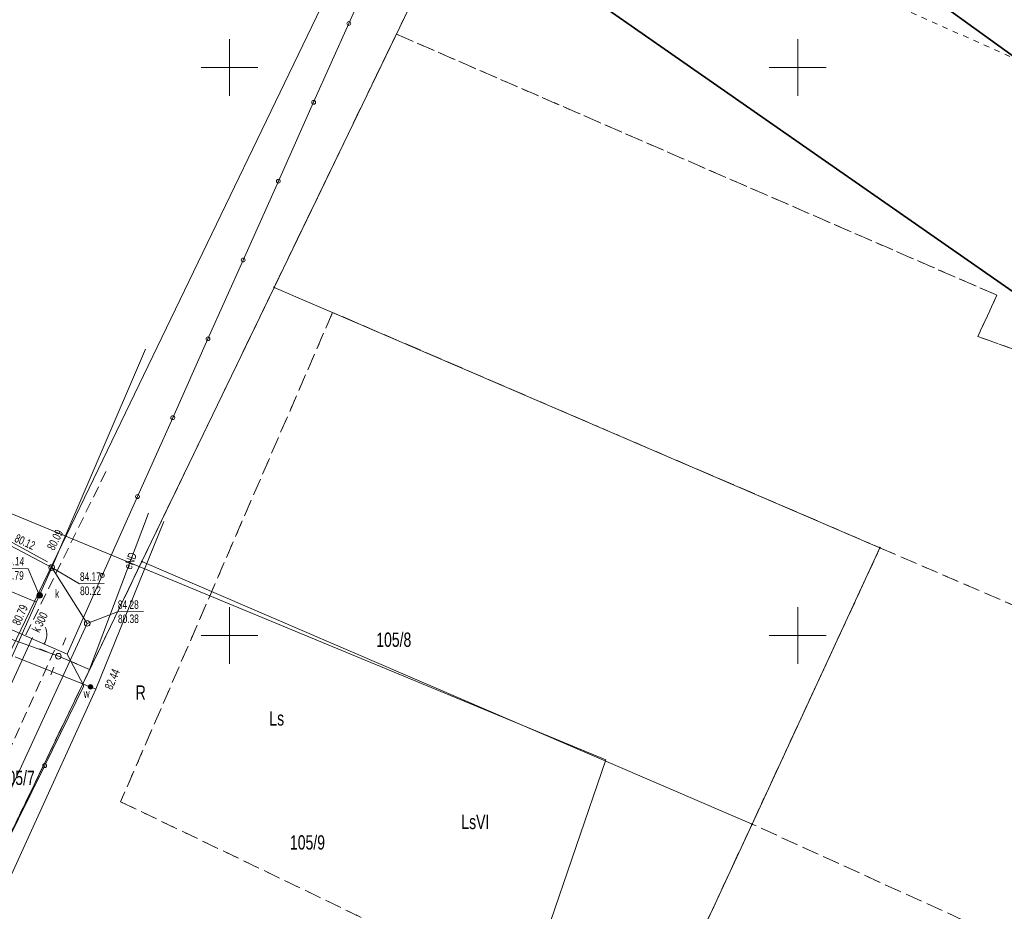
# Model space of a CAD drawing. Header units: metres. Extents: x -1013 to 1491425, y -5789533 to 1032.
# Tile 62 of 66: x 130 to 216, y -10 to 69. Entities that reach past the tile are written whole.
import ezdxf
from ezdxf.xclip import XClip

# ---------------------------------------------------------------- set-up
doc = ezdxf.new("R2010")
doc.units = ezdxf.units.M
doc.header["$MEASUREMENT"] = 0
doc.header["$XCLIPFRAME"] = 0
for name, pattern in [('2_KTCR02', [1.5, 1, -0.5]), ('GUK', [2, 1.5, -0.5]), ('GUZ', [1, 0.5, -0.5])]:
    doc.linetypes.add(name, pattern=pattern)
doc.layers.add('700-L Mapa 1_500 dwg', color=7, linetype='Continuous')
doc.layers.add('708-L Opisy sytuacji 1_500 do legendy', color=7, linetype='Continuous')
for name, color, linetype, lineweight in [('703-L Płaszczyzny podejścia 2D3', 152, 'Continuous', 30), ('703-L Płaszczyzny podejścia 2D38', 171, 'Continuous', 35), ('708-L Opisy sytuacji 1_500 do legendy1', 7, 'Continuous', 13), ('708-L Opisy sytuacji 1_500 do legendy85', 1, 'Continuous', 25), ('GN.6640.3638.2023_9_Dzialki7', 9, 'Continuous', 18), ('GN.6640.3638.2023_9_K1_BDOT_T_77', 9, 'Continuous', 18), ('GN.6640.3638.2023_9_Kontury90', 9, 'Continuous', 18), ('GN.6640.3638.2023_9_KTCR_D_L_17', 9, 'Continuous', 18), ('GN.6640.3638.2023_9_KTKR_D_L_07', 9, 'Continuous', 18), ('GN.6640.3638.2023_9_KTOK_L_47', 9, 'Continuous', 18), ('GN.6640.3638.2023_9_Numery_dzialek7', 9, 'Continuous', 18), ('GN.6640.3638.2023_9_Numery_konturow90', 9, 'Continuous', 18), ('GN.6640.3638.2023_9_Numery_uzytkow7', 9, 'Continuous', 18), ('GN.6640.3638.2023_9_PODZIAL_SEKCYJNY_L_07', 9, 'Continuous', 18), ('GN.6640.3638.2023_9_Punkty7', 9, 'Continuous', 18), ('GN.6640.3638.2023_9_SUPE_D_L_31', 9, 'Continuous', 18), ('GN.6640.3638.2023_9_SUPE_E_T_31', 9, 'Continuous', 18), ('GN.6640.3638.2023_9_SUPK_D_L_434', 9, 'Continuous', 18), ('GN.6640.3638.2023_9_SUPK_E_T_434', 9, 'Continuous', 18), ('GN.6640.3638.2023_9_SUPW_D_L_05', 9, 'Continuous', 18), ('GN.6640.3638.2023_9_SUSM_D_T_07', 9, 'Continuous', 18), ('GN.6640.3638.2023_9_SUSM_D_T_37', 9, 'Continuous', 18), ('GN.6640.3638.2023_9_SUTK_T_034', 9, 'Continuous', 18), ('GN.6640.3638.2023_9_SUTW_T_05', 9, 'Continuous', 18), ('GN.6640.3638.2023_9_SUUK_D_T_234', 9, 'Continuous', 18), ('GN.6640.3638.2023_9_SUUK_D_T_97', 9, 'Continuous', 18), ('GN.6640.3638.2023_9_SUUK_E_T_77', 9, 'Continuous', 18), ('GN.6640.3638.2023_9_SUUW_D_T_77', 9, 'Continuous', 18), ('GN.6640.3638.2023_9_SUUW_E_T_57', 9, 'Continuous', 18), ('GN.6640.3638.2023_9_Uzytki7', 9, 'Continuous', 18), ('GN.6640.3638.2023_9_ZAKRES_L_03', 9, 'Continuous', 18)]:
    doc.layers.add(name, color=color, linetype=linetype, lineweight=lineweight)
doc.styles.add('STYL_AUTOMATYCZNY_1', font='arial.ttf', dxfattribs={"width": 0.7})
doc.styles.add('STYL_AUTOMATYCZNY_2', font='arial.ttf')
doc.dimstyles.new('STYL_AUTOMATYCZNY__3', dxfattribs={"dimtxt": 1.25, "dimasz": 0.917874, "dimexe": 0.18, "dimexo": 0.04, "dimgap": 0, "dimtad": 1, "dimtih": 1, "dimtoh": 1, "dimzin": 0, "dimdsep": 46, "dimtxsty": 'STYL_AUTOMATYCZNY_2', "dimblk": 'ARROWHEAD_8', "dimblk1": 'ARROWHEAD_8', "dimblk2": 'ARROWHEAD_8', "dimcen": 0.09, "dimclrd": 7, "dimclre": 7, "dimclrt": 1, "dimazin": 0, "dimtfac": 1, "dimtdec": 4, "dimtmove": 0, "dimatfit": 3, "dimfxl": 1, "dimtolj": 1, "dimtzin": 0, "dimarcsym": 0})

# ---------------------------------------------------------------- blocks, each defined once
blk = doc.blocks.new('Rysunek_1_9', base_point=(-7447251.91, -5789835.327))
at = {"layer": 'GN.6640.3638.2023_9_Dzialki7', "color": 9, "linetype": 'Continuous', "lineweight": 18}
for p, q in [((170.06, 98.813), (118.53, -7.997)), ((152.02, 45.323), (171.51, 85.713)), ((152.02, 45.323), (140.38, 21.183)), ((205.33, 22.393), (152.02, 45.323)), ((194.07, -1.927), (205.33, 22.393)), ((140.38, 21.183), (124.93, -10.817)), ((140.38, 21.183), (194.07, -1.927)), ((181.67, -28.697), (194.07, -1.927))]:
    blk.add_line(p, q, dxfattribs=at)
at = {"layer": 'GN.6640.3638.2023_9_K1_BDOT_T_77', "color": 9, "linetype": 'Continuous', "lineweight": 18}
blk.add_arc((130.52, 14.77), 1.5, 325.52216, 25.52262, dxfattribs=at)
at = {"layer": 'GN.6640.3638.2023_9_Kontury90', "color": 9, "linetype": 'GUK', "lineweight": 18}
for p, q in [((152.02, 45.323), (162.77, 67.613)), ((162.77, 67.613), (215.62, 44.633)), ((124.93, -10.817), (152.02, 45.323)), ((215.62, 44.633), (213.94, 40.993)), ((157.16, 43.113), (138.51, 0.043)), ((205.33, 22.393), (157.16, 43.113)), ((213.94, 40.993), (268.52, 21.673)), ((194.07, -1.927), (205.33, 22.393)), ((205.33, 22.393), (243.37, 6.033)), ((138.51, 0.043), (184.7, -22.167)), ((184.7, -22.167), (194.07, -1.927)), ((230.83, -18.657), (194.07, -1.927))]:
    blk.add_line(p, q, dxfattribs=at)
at = {"layer": 'GN.6640.3638.2023_9_KTCR_D_L_17', "color": 9, "linetype": '2_KTCR02', "lineweight": 18}
for p, q in [((130.173, 14.745), (137.42, 29.517)), ((128.567, 4.273), (132.782, 13.603))]:
    blk.add_line(p, q, dxfattribs=at)
at = {"layer": 'GN.6640.3638.2023_9_KTKR_D_L_07', "color": 9, "linetype": 'Continuous', "lineweight": 18}
blk.add_line((130.765, 14.489), (120.09, -8.397), dxfattribs=at)
at = {"layer": 'GN.6640.3638.2023_9_KTOK_L_47', "color": 9, "linetype": 'Continuous', "lineweight": 18}
for p, q in [((161.686, 75.493), (158.587, 68.552)), ((158.587, 68.552), (155.489, 61.61)), ((155.489, 61.61), (152.39, 54.669)), ((152.39, 54.669), (149.291, 47.727)), ((149.291, 47.727), (146.192, 40.786)), ((146.192, 40.786), (143.093, 33.845)), ((143.093, 33.845), (139.994, 26.903)), ((139.994, 26.903), (136.895, 19.962)), ((136.895, 19.962), (133.796, 13.02)), ((127.389, 15.85), (133.796, 13.02)), ((133.796, 13.02), (135.276, 10.24)), ((131.828, 3.222), (135.276, 10.24)), ((128.38, -3.796), (131.828, 3.222))]:
    blk.add_line(p, q, dxfattribs=at)
for centre in [(158.587, 68.552), (155.489, 61.61), (152.39, 54.669), (149.291, 47.727), (146.192, 40.786), (143.093, 33.845), (139.994, 26.903), (136.895, 19.962), (131.828, 3.222)]:
    blk.add_circle(centre, 0.17, dxfattribs=at)
at = {"layer": 'GN.6640.3638.2023_9_PODZIAL_SEKCYJNY_L_07', "color": 9, "linetype": 'Continuous', "lineweight": 18}
for p, q in [((148.09, 62.173), (148.09, 67.173)), ((198.09, 62.173), (198.09, 67.173)), ((145.59, 64.673), (150.59, 64.673)), ((195.59, 64.673), (200.59, 64.673)), ((148.09, 12.173), (148.09, 17.173)), ((198.09, 12.173), (198.09, 17.173)), ((145.59, 14.673), (150.59, 14.673)), ((195.59, 14.673), (200.59, 14.673))]:
    blk.add_line(p, q, dxfattribs=at)
at = {"layer": 'GN.6640.3638.2023_9_Punkty7', "color": 9, "linetype": 'Continuous', "lineweight": 18}
for centre in [(152.02, 45.323), (205.33, 22.393), (140.38, 21.183), (194.07, -1.927)]:
    blk.add_circle(centre, 0.045, dxfattribs=at)
at = {"layer": 'GN.6640.3638.2023_9_SUPE_D_L_31', "color": 9, "linetype": 'Continuous', "lineweight": 18}
for p, q in [((135.765, 11.684), (140.969, 25.442)), ((123.603, 16.229), (133.027, 12.845)), ((133.027, 12.845), (135.765, 11.684))]:
    blk.add_line(p, q, dxfattribs=at)
at = {"layer": 'GN.6640.3638.2023_9_SUPK_D_L_434', "color": 9, "linetype": 'Continuous', "lineweight": 18}
for p, q in [((132.442, 20.651), (140.698, 39.891)), ((132.068, 21.169), (117.924, 28.82)), ((131.093, 17.602), (109.297, 26.799)), ((124.231, 24.994), (132.442, 20.651)), ((127.598, 9.836), (132.442, 20.651)), ((132.442, 20.651), (135.567, 15.743)), ((124.987, -7.214), (135.567, 15.743))]:
    blk.add_line(p, q, dxfattribs=at)
at = {"layer": 'GN.6640.3638.2023_9_SUPW_D_L_05', "color": 9, "linetype": 'Continuous', "lineweight": 18}
for p, q in [((136.338, 9.958), (142.314, 24.711)), ((136.338, 9.958), (129.237, 12.788)), ((130.359, -3.125), (136.338, 9.958)), ((120.343, -25.138), (130.359, -3.125))]:
    blk.add_line(p, q, dxfattribs=at)
at = {"layer": 'GN.6640.3638.2023_9_SUSM_D_T_07', "color": 9, "linetype": 'Continuous', "lineweight": 18}
for p, q in [((133.422, 13.818), (133.685, 14.466)), ((132.054, 13.24), (131.406, 13.503)), ((134, 12.45), (134.649, 12.186)), ((132.632, 11.872), (132.369, 11.223))]:
    blk.add_line(p, q, dxfattribs=at)
at = {"layer": 'GN.6640.3638.2023_9_SUSM_D_T_37', "color": 9, "linetype": 'Continuous', "lineweight": 18}
blk.add_circle((133.027, 12.845), 0.25, dxfattribs=at)
at = {"layer": 'GN.6640.3638.2023_9_SUTK_T_034', "color": 9, "linetype": 'Continuous', "lineweight": 18}
for p, q in [((128.138, 20.638), (130.363, 20.557)), ((131.379, 18.194), (130.363, 20.557)), ((132.442, 20.651), (134.902, 19.229)), ((134.902, 19.229), (137.047, 19.244)), ((135.567, 15.743), (138.24, 16.762)), ((138.24, 16.762), (140.52, 16.778))]:
    blk.add_line(p, q, dxfattribs=at)
at = {"layer": 'GN.6640.3638.2023_9_SUUK_D_T_234', "color": 9, "linetype": 'Continuous', "lineweight": 18}
for centre in [(132.442, 20.651), (135.567, 15.743)]:
    blk.add_circle(centre, 0.25, dxfattribs=at)
at = {"layer": 'GN.6640.3638.2023_9_SUUK_D_T_97', "color": 9, "linetype": 'Continuous', "lineweight": 18}
for radius in [0.25, 0.225, 0.2, 0.175, 0.15, 0.125, 0.1, 0.075, 0.05, 0.025, 0.00715]:
    blk.add_circle((131.379, 18.206), radius, dxfattribs=at)
at = {"layer": 'GN.6640.3638.2023_9_SUUW_D_T_77', "color": 9, "linetype": 'Continuous', "lineweight": 18}
for radius in [0.2, 0.175, 0.15, 0.125, 0.1, 0.075, 0.05, 0.025, 0.00715]:
    blk.add_circle((135.852, 10.151), radius, dxfattribs=at)
at = {"layer": 'GN.6640.3638.2023_9_Uzytki7', "color": 9, "linetype": 'GUZ', "lineweight": 18}
for p, q in [((162.77, 67.613), (171.51, 85.713)), ((171.51, 85.713), (223.88, 62.503)), ((152.02, 45.323), (162.77, 67.613)), ((215.62, 44.633), (162.77, 67.613)), ((124.93, -10.817), (152.02, 45.323)), ((213.94, 40.993), (215.62, 44.633)), ((157.16, 43.113), (138.51, 0.043)), ((205.33, 22.393), (157.16, 43.113)), ((268.52, 21.673), (213.94, 40.993)), ((194.07, -1.927), (205.33, 22.393)), ((205.33, 22.393), (243.37, 6.033)), ((138.51, 0.043), (184.7, -22.167)), ((184.7, -22.167), (194.07, -1.927)), ((230.83, -18.657), (194.07, -1.927))]:
    blk.add_line(p, q, dxfattribs=at)
at = {"layer": 'GN.6640.3638.2023_9_ZAKRES_L_03', "color": 9, "linetype": 'Continuous', "lineweight": 18}
for p, q in [((181.21, 3.743), (-51.77, 100.203)), ((139.72, -117.497), (181.21, 3.743))]:
    blk.add_line(p, q, dxfattribs=at)
at = {"layer": 'GN.6640.3638.2023_9_Numery_dzialek7', "color": 9, "linetype": 'Continuous', "lineweight": 18, "char_height": 1.26, "attachment_point": 4, "style": 'STYL_AUTOMATYCZNY_1'}
for s, insert in [('\\A1;{\\pql;\\fArial|b0|i0|c238|p0;\\W0.700000;105/8}', (161.002, 14.296)), ('\\A1;{\\pql;\\fArial|b0|i0|c238|p0;\\W0.700000;105/7}', (127.867, 2.138)), ('\\A1;{\\pql;\\fArial|b0|i0|c238|p0;\\W0.700000;105/9}', (153.408, -3.55))]:
    blk.add_mtext(s, dxfattribs=dict(at, insert=insert))
at = {"layer": 'GN.6640.3638.2023_9_Numery_konturow90', "color": 9, "linetype": 'Continuous', "lineweight": 18, "insert": (168.49, -1.107), "char_height": 1.26, "attachment_point": 1, "style": 'STYL_AUTOMATYCZNY_1'}
blk.add_mtext('\\A1;{\\pql;\\fArial|b0|i0|c238|p0;\\W0.700000;LsVI}', dxfattribs=at)
at = {"layer": 'GN.6640.3638.2023_9_Numery_uzytkow7', "color": 9, "linetype": 'Continuous', "lineweight": 18, "char_height": 1.26, "attachment_point": 1, "style": 'STYL_AUTOMATYCZNY_1'}
for s, insert in [('\\A1;{\\pql;\\fArial|b0|i0|c238|p0;\\W0.700000;R}', (139.831, 10.284)), ('\\A1;{\\pql;\\fArial|b0|i0|c238|p0;\\W0.700000;Ls}', (151.594, 8.005))]:
    blk.add_mtext(s, dxfattribs=dict(at, insert=insert))
at = {"layer": 'GN.6640.3638.2023_9_SUPE_E_T_31', "color": 9, "linetype": 'Continuous', "lineweight": 18, "insert": (139.108, 20.559), "char_height": 0.75, "attachment_point": 4, "rotation": 70.18305, "style": 'STYL_AUTOMATYCZNY_1'}
blk.add_mtext('\\A1;{\\pql;\\fArial|b0|i0|c238|p0;\\W0.700000;eND}', dxfattribs=at)
at = {"layer": 'GN.6640.3638.2023_9_SUPK_E_T_434', "color": 9, "linetype": 'Continuous', "lineweight": 18, "insert": (131.01, 15.041), "char_height": 0.75, "attachment_point": 4, "rotation": 63.83311, "style": 'STYL_AUTOMATYCZNY_1'}
blk.add_mtext('\\A1;{\\pql;\\fArial|b0|i0|c238|p0;\\W0.700000;k 300}', dxfattribs=at)
at = {"layer": 'GN.6640.3638.2023_9_SUTK_T_034', "color": 9, "linetype": 'Continuous', "lineweight": 18, "char_height": 0.75, "style": 'STYL_AUTOMATYCZNY_1'}
for s, insert, attachment_point, rotation in [('\\A1;{\\pql;\\fArial|b0|i0|c238|p0;\\W0.700000;80.12}', (129.257, 23.3), 4, 334.94273), ('\\A1;{\\pql;\\fArial|b0|i0|c238|p0;\\W0.700000;80.09}', (132.321, 22.274), 4, 62.89314), ('\\A1;{\\pql;\\fArial|b0|i0|c238|p0;\\W0.700000;84.14}', (128.205, 21.636), 1, 357.91299), ('\\A1;{\\pql;\\fArial|b0|i0|c238|p0;\\W0.700000;82.79}', (128.159, 20.387), 1, 357.91299), ('\\A1;{\\pql;\\fArial|b0|i0|c238|p0;\\W0.700000;84.17}', (134.925, 20.229), 1, 0.40303), ('\\A1;{\\pql;\\fArial|b0|i0|c238|p0;\\W0.700000;80.12}', (134.934, 18.979), 1, 0.40303), ('\\A1;{\\pql;\\fArial|b0|i0|c238|p0;\\W0.700000;80.79}', (129.276, 15.652), 4, 65.62311), ('\\A1;{\\pql;\\fArial|b0|i0|c238|p0;\\W0.700000;84.28}', (138.263, 17.762), 1, 0.40303), ('\\A1;{\\pql;\\fArial|b0|i0|c238|p0;\\W0.700000;80.38}', (138.272, 16.512), 1, 0.40303)]:
    blk.add_mtext(s, dxfattribs=dict(at, insert=insert, attachment_point=attachment_point, rotation=rotation))
at = {"layer": 'GN.6640.3638.2023_9_SUTW_T_05', "color": 9, "linetype": 'Continuous', "lineweight": 18, "insert": (137.415, 9.979), "char_height": 0.75, "attachment_point": 4, "rotation": 67.2031, "style": 'STYL_AUTOMATYCZNY_1'}
blk.add_mtext('\\A1;{\\pql;\\fArial|b0|i0|c238|p0;\\W0.700000;82.44}', dxfattribs=at)
at = {"layer": 'GN.6640.3638.2023_9_SUUK_E_T_77', "color": 9, "linetype": 'Continuous', "lineweight": 18, "insert": (132.736, 18.739), "char_height": 0.75, "attachment_point": 1, "rotation": 0.40303, "style": 'STYL_AUTOMATYCZNY_1'}
blk.add_mtext('\\A1;{\\pql;\\fArial|b0|i0|c238|p0;\\W0.700000;k}', dxfattribs=at)
at = {"layer": 'GN.6640.3638.2023_9_SUUW_E_T_57', "color": 9, "linetype": 'Continuous', "lineweight": 18, "insert": (135.239, 9.93), "char_height": 0.75, "attachment_point": 1, "rotation": 2.08306, "style": 'STYL_AUTOMATYCZNY_1'}
blk.add_mtext('\\A1;{\\pql;\\fArial|b0|i0|c238|p0;\\W0.700000;w}', dxfattribs=at)
blk = doc.blocks.new('*D18')
at = {"layer": '708-L Opisy sytuacji 1_500 do legendy1', "color": 7, "linetype": 'Continuous', "lineweight": 13}
for p, q in [((66.882, -0.461), (66.287, -0.795)), ((66.882, -0.461), (67.217, -1.056)), ((64.745, -6.452), (64.495, -5.816)), ((64.745, -6.452), (65.381, -6.202))]:
    blk.add_line(p, q, dxfattribs=at)
blk.add_arc((25.649, 10.872), 42.762, 336.10081, 344.63157, dxfattribs=at)
at = {"layer": '708-L Opisy sytuacji 1_500 do legendy85', "color": 1, "lineweight": 25, "insert": (67.103, -4.541), "char_height": 1.25, "attachment_point": 7, "style": 'STYL_AUTOMATYCZNY_2'}
blk.add_mtext('\\A1;{\\pql;\\fArial|b0|i0|c238|p0;\\W1.000000;8,53°/15%}', dxfattribs=at)
blk = doc.blocks.new('ARROWHEAD_8')
at = {"color": 0, "linetype": 'Continuous', "lineweight": 0}
blk.add_line((0, 0), (-1, 0), dxfattribs=at)
at = {"color": 0, "linetype": 'Continuous', "lineweight": 0, "flags": 128}
blk.add_lwpolyline([(-0.525, 0.525), (0, 0), (-0.525, -0.525)], dxfattribs=at)

msp = doc.modelspace()

# ---------------------------------------------------------------- linework, layer by layer
at = {"layer": '703-L Płaszczyzny podejścia 2D3', "color": 152, "linetype": 'Continuous', "lineweight": 30}
msp.add_circle((8.227, 10.355), 1021.659, dxfattribs=at)
at = {"layer": '703-L Płaszczyzny podejścia 2D38', "color": 171, "linetype": 'Continuous', "lineweight": 35}
for p, q in [((90.47, 157.154), (488.133, -130.242)), ((82.367, 138.869), (433.278, -105.935))]:
    msp.add_line(p, q, dxfattribs=at)

# ---------------------------------------------------------------- block references
at = {"layer": '700-L Mapa 1_500 dwg', "color": 52, "linetype": 'Continuous', "lineweight": 25}
ref = msp.add_blockref('Rysunek_1_9', (-7447251.91, -5789835.327), dxfattribs=at)
XClip(ref).set_block_clipping_path([(-263.024729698, -194.3328058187), (268.520270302, 207.6028993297)])

# ---------------------------------------------------------------- dimensions: what is measured, and where the dimension line sits
at = {"layer": '708-L Opisy sytuacji 1_500 do legendy', "color": 7, "linetype": 'Continuous', "lineweight": 13}
dim = msp.add_angular_dim_3p(base=(65.925, -3.496), center=(25.649, 10.872), p1=(381.296, -146.723), p2=(404.936, -93.376), text='8,53°/15%', dimstyle='STYL_AUTOMATYCZNY__3', dxfattribs=at)
dim.commit()
dim.dimension.update_dxf_attribs({"geometry": '*D18', "text_midpoint": (71.071, -3.916), "dimtype": 165})

doc.saveas('drawing.dxf')
